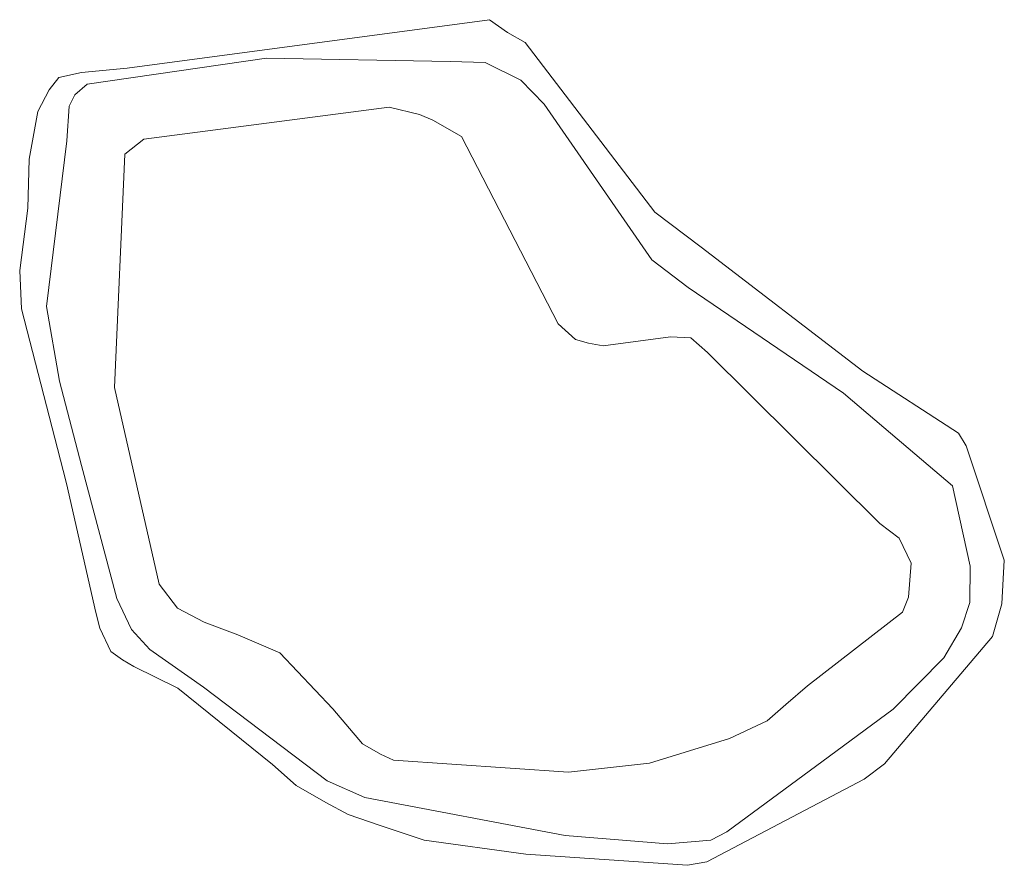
# Model space of a CAD drawing. Header units: metres. Extents: x 200176 to 205485, y 394066 to 399855.
# Tile 207 of 230: x 202127 to 202239, y 398023 to 398119. Entities that reach past the tile are written whole.
import ezdxf

# ---------------------------------------------------------------- set-up
doc = ezdxf.new("R2010")
doc.units = ezdxf.units.M
for name, color, linetype, lineweight in [('B-WE-GR-GRAS-GV', 60, 'Continuous', 13), ('B-WE-GR-HOUTWAL-GV', 40, 'Continuous', 13), ('B-WE-GW-TALUD_KRUIN-G', 90, 'Continuous', 18), ('B-WE-OG-WATER-GV', 130, 'Continuous', 18), ('B-WE-OG-WATER_SLOOT-GV', 120, 'Continuous', 18)]:
    doc.layers.add(name, color=color, linetype=linetype, lineweight=lineweight)

msp = doc.modelspace()

# ---------------------------------------------------------------- linework, layer by layer
at = {"layer": 'B-WE-GR-GRAS-GV', "flags": 128}
msp.add_lwpolyline([(202151.279, 398049.385), (202152.188, 398049.045), (202156.959, 398046.965), (202162.999, 398040.62), (202166.393, 398036.627), (202168.427, 398035.478), (202169.892, 398034.778), (202189.799, 398033.435), (202198.992, 398034.449), (202208.109, 398037.264), (202212.391, 398039.258), (202214.519, 398041.096), (202216.977, 398043.219), (202227.785, 398051.597), (202228.462, 398053.294), (202228.751, 398057.176), (202227.393, 398060.022), (202225.196, 398061.696), (202205.605, 398081.141), (202203.698, 398082.808), (202201.407, 398082.918), (202193.752, 398081.898), (202192.076, 398082.197), (202190.605, 398082.607), (202188.613, 398084.393), (202177.624, 398105.677), (202174.38, 398107.537), (202174.358, 398107.549), (202172.863, 398108.192), (202169.398, 398108.995), (202141.516, 398105.379), (202139.359, 398103.657), (202138.188, 398077.13), (202143.262, 398054.787), (202145.349, 398052.07), (202148.389, 398050.464)], close=True, dxfattribs=at)
at = {"layer": 'B-WE-GR-HOUTWAL-GV', "flags": 128}
for points in [[(202225.669, 398072.593), (202221.056, 398076.501), (202203.419, 398088.531), (202199.281, 398091.671), (202187.051, 398109.356), (202184.384, 398112.085), (202180.308, 398114.091), (202176.335, 398114.209), (202155.477, 398114.587), (202135.068, 398111.646), (202133.677, 398110.4), (202133.01, 398109.138), (202132.747, 398105.168), (202130.442, 398086.356), (202131.907, 398077.878), (202134.442, 398068.279), (202138.437, 398053.153), (202140.1, 398049.633), (202142.196, 398047.352), (202148.312, 398043.094), (202162.353, 398032.45), (202166.635, 398030.555), (202189.435, 398026.217), (202201.052, 398025.29), (202205.965, 398025.703), (202207.786, 398026.649), (202219.491, 398035.248), (202226.727, 398040.563), (202232.458, 398046.414), (202234.479, 398049.822), (202235.414, 398052.703), (202235.477, 398056.852), (202233.475, 398065.98)], [(202198.992, 398034.449), (202189.799, 398033.435), (202169.892, 398034.778), (202168.427, 398035.478), (202166.393, 398036.627), (202162.999, 398040.62), (202156.959, 398046.965), (202152.188, 398049.045), (202151.279, 398049.385), (202148.389, 398050.464), (202145.349, 398052.07), (202143.262, 398054.787), (202138.188, 398077.13), (202139.359, 398103.657), (202141.516, 398105.379), (202169.398, 398108.995), (202172.863, 398108.192), (202174.358, 398107.549), (202174.38, 398107.537), (202177.624, 398105.677), (202188.613, 398084.393), (202190.605, 398082.607), (202192.076, 398082.197), (202193.752, 398081.898), (202201.407, 398082.918), (202203.698, 398082.808), (202205.605, 398081.141), (202225.196, 398061.696), (202227.393, 398060.022), (202228.751, 398057.176), (202228.462, 398053.294), (202227.785, 398051.597), (202216.977, 398043.219), (202214.519, 398041.096), (202212.391, 398039.258), (202208.109, 398037.264)]]:
    msp.add_lwpolyline(points, close=True, dxfattribs=at)
at = {"layer": 'B-WE-GW-TALUD_KRUIN-G', "flags": 128}
msp.add_lwpolyline([(202214.519, 398041.096), (202212.391, 398039.258), (202208.109, 398037.264), (202198.992, 398034.449), (202189.799, 398033.435), (202169.892, 398034.778), (202168.427, 398035.478), (202166.393, 398036.627), (202162.999, 398040.62), (202156.959, 398046.965), (202152.188, 398049.045), (202151.279, 398049.385), (202148.389, 398050.464), (202145.349, 398052.07), (202143.262, 398054.787), (202138.188, 398077.13), (202139.359, 398103.657), (202141.516, 398105.379), (202169.398, 398108.995), (202172.863, 398108.192), (202174.358, 398107.549), (202174.38, 398107.537), (202177.624, 398105.677), (202188.613, 398084.393), (202190.605, 398082.607), (202192.076, 398082.197), (202193.752, 398081.898), (202201.407, 398082.918), (202203.698, 398082.808), (202205.605, 398081.141), (202225.196, 398061.696), (202227.393, 398060.022), (202228.751, 398057.176), (202228.462, 398053.294), (202227.785, 398051.597), (202216.977, 398043.219)], close=True, dxfattribs=at)
at = {"layer": 'B-WE-OG-WATER-GV', "flags": 128}
msp.add_lwpolyline([(202132.334, 398067.722), (202127.592, 398086.101), (202127.399, 398090.458), (202128.34, 398097.518), (202128.493, 398103.087), (202129.456, 398108.521), (202130.759, 398110.988), (202131.864, 398112.385), (202134.43, 398112.938), (202139.607, 398113.432), (202180.823, 398118.956), (202182.851, 398117.517), (202184.886, 398116.369), (202199.633, 398097.061), (202204.885, 398093.113), (202223.26, 398079.006), (202234.13, 398071.944), (202234.999, 398070.532), (202239.352, 398057.52), (202239.067, 398052.535), (202237.998, 398048.844), (202225.718, 398034.347), (202223.416, 398032.628), (202205.533, 398023.217), (202203.348, 398022.831), (202184.948, 398024.111), (202173.375, 398025.675), (202168.392, 398027.354), (202164.734, 398028.625), (202162.21, 398029.958), (202158.829, 398031.891), (202156.125, 398034.273), (202145.378, 398042.957), (202140.384, 398045.448), (202139.095, 398046.202), (202137.752, 398047.132), (202136.504, 398049.772), (202136.051, 398051.552), (202132.721, 398066.224)], close=True, dxfattribs=at)
at = {"layer": 'B-WE-OG-WATER_SLOOT-GV', "flags": 128}
for points in [[(202132.334, 398067.722), (202132.721, 398066.224), (202136.051, 398051.552), (202136.504, 398049.772), (202137.752, 398047.132), (202139.095, 398046.202), (202140.384, 398045.448), (202145.378, 398042.957), (202156.125, 398034.273), (202158.829, 398031.891), (202162.21, 398029.958), (202164.734, 398028.625), (202168.392, 398027.354), (202173.375, 398025.675), (202184.948, 398024.111), (202203.348, 398022.831), (202205.533, 398023.217), (202223.416, 398032.628), (202225.718, 398034.347), (202237.998, 398048.844), (202239.067, 398052.535), (202239.352, 398057.52), (202234.999, 398070.532), (202234.13, 398071.944), (202223.26, 398079.006), (202204.885, 398093.113), (202199.633, 398097.061), (202184.886, 398116.369), (202182.851, 398117.517), (202180.823, 398118.956), (202139.607, 398113.432), (202134.43, 398112.938), (202131.864, 398112.385), (202130.759, 398110.988), (202129.456, 398108.521), (202128.493, 398103.087), (202128.34, 398097.518), (202127.399, 398090.458), (202127.592, 398086.101)], [(202134.442, 398068.279), (202131.907, 398077.878), (202130.442, 398086.356), (202132.747, 398105.168), (202133.01, 398109.138), (202133.677, 398110.4), (202135.068, 398111.646), (202155.477, 398114.587), (202176.335, 398114.209), (202180.308, 398114.091), (202184.384, 398112.085), (202187.051, 398109.356), (202199.281, 398091.671), (202203.419, 398088.531), (202221.056, 398076.501), (202225.669, 398072.593), (202233.475, 398065.98), (202235.477, 398056.852), (202235.414, 398052.703), (202234.479, 398049.822), (202232.458, 398046.414), (202226.727, 398040.563), (202219.491, 398035.248), (202207.786, 398026.649), (202205.965, 398025.703), (202201.052, 398025.29), (202189.435, 398026.217), (202166.635, 398030.555), (202162.353, 398032.45), (202148.312, 398043.094), (202142.196, 398047.352), (202140.1, 398049.633), (202138.437, 398053.153)]]:
    msp.add_lwpolyline(points, close=True, dxfattribs=at)

doc.saveas('drawing.dxf')
